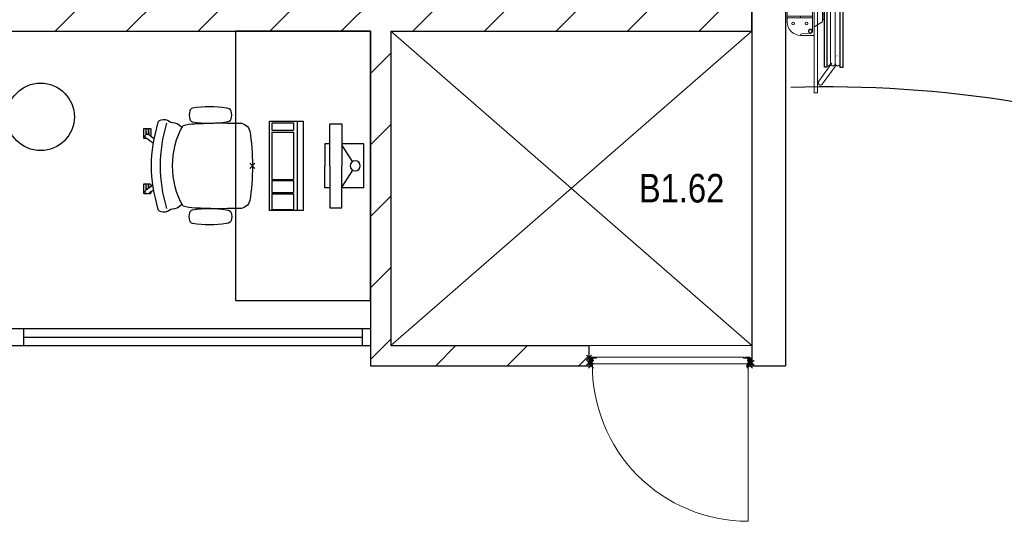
# Model space of a CAD drawing. Header units: millimetres. Extents: x 293454 to 524618, y 211738 to 307297.
# Tile 17 of 152: x 357378 to 363215, y 252625 to 255602. Entities that reach past the tile are written whole.
import ezdxf

# ---------------------------------------------------------------- set-up
doc = ezdxf.new("R2010")
doc.units = ezdxf.units.MM
doc.header["$LTSCALE"] = 400
doc.header["$PDMODE"] = 3
doc.header["$PDSIZE"] = 15
doc.linetypes.add('STYLE_02', pattern=[0.694427, 0.486069, -0.208359])
for name, color, linetype in [('-gd', 2, 'Continuous'), ('inlay', 6, 'Continuous'), ('inr', 4, 'Continuous'), ('sona-s008_ip0', 7, 'Continuous'), ('symbol', 1, 'Continuous')]:
    doc.layers.add(name, color=color, linetype=linetype)
for name, color, linetype, lineweight in [('mat-afdichting', 9, 'Continuous', 5), ('mat-aluminium', 140, 'Continuous', 15), ('mat-beton (ihwg)', 5, 'Continuous', 25), ('mat-kalkzandsteen', 5, 'Continuous', 25), ('mat-multiplex-hor', 140, 'Continuous', 15), ('mat-spuitwerk_marmo', 43, 'STYLE_02', 20), ('mat-staal', 5, 'Continuous', 25), ('None', 7, 'Continuous', 9), ('Ruimtenummers', 5, 'Continuous', 25)]:
    doc.layers.add(name, color=color, linetype=linetype, lineweight=lineweight)
doc.styles.add('Arial Narrow', font='ARIALN.TTF', dxfattribs={"height": 222.25})

# ---------------------------------------------------------------- blocks, each defined once
blk = doc.blocks.new('*X19')
at = {"layer": 'None', "lineweight": 9}
for p, q in [((-52368.9, 239.8), (-52248.9, 359.8)), ((-52368.9, -184.5), (-52248.9, -64.5)), ((-52368.9, -608.7), (-52248.9, -488.7)), ((-52368.9, -1033), (-52248.9, -913)), ((-52368.9, -1457.3), (-52248.9, -1337.3))]:
    blk.add_line(p, q, dxfattribs=at)
blk = doc.blocks.new('*X57')
at = {"layer": 'None', "lineweight": 9}
for p, q in [((-55492.9, 510), (-55297.9, 705)), ((-55087.6, 491), (-54873.6, 705)), ((-54663.3, 491), (-54449.3, 705)), ((-54239.1, 491), (-54025.1, 705)), ((-53814.8, 491), (-53600.8, 705)), ((-53390.5, 491), (-53176.5, 705)), ((-52966.3, 491), (-52752.3, 705)), ((-52542, 491), (-52328, 705)), ((-52117.7, 491), (-51903.7, 705)), ((-51693.5, 491), (-51479.5, 705)), ((-51269.2, 491), (-51055.2, 705)), ((-50845, 491), (-50631, 705)), ((-50420.7, 491), (-50206.7, 705))]:
    blk.add_line(p, q, dxfattribs=at)
blk = doc.blocks.new('*X82')
at = {"layer": 'None', "lineweight": 9}
for p, q in [((-51982.4, -1495), (-51862.4, -1375)), ((-51558.2, -1495), (-51438.2, -1375)), ((-51133.9, -1495), (-51072.9, -1434))]:
    blk.add_line(p, q, dxfattribs=at)
blk = doc.blocks.new('*U83')
at = {"layer": 'None', "color": 43, "linetype": 'Continuous', "lineweight": 9}
for p, q in [((-50108.9, 491), (-52248.9, -1375)), ((-52248.9, 491), (-50108.9, -1375))]:
    blk.add_line(p, q, dxfattribs=at)
blk = doc.blocks.new('*U15')
at = {"layer": 'None', "color": 140, "linetype": 'Continuous', "lineweight": 15, "flags": 128}
blk.add_lwpolyline([(-21.4, 110), (58.6, 110), (58.6, 106.7, -0.391021), (52.6, 100.2), (-0.9, 95.9, 0.391021), (-12.4, 83.5), (-12.4, -83.5, 0.391021), (-0.9, -95.9), (52.6, -100.2, -0.391021), (58.6, -106.7), (58.6, -110), (-21.4, -110)], format="xyb", close=True, dxfattribs=at)
blk = doc.blocks.new('*U16')
at = {"layer": 'None', "color": 253, "linetype": 'Continuous', "lineweight": 5}
for p, q in [((96.625, -278), (96.625, 266)), ((125.704, -278), (125.704, 266)), ((50.42, -31.849), (50.42, 29))]:
    blk.add_line(p, q, dxfattribs=at)
at = {"layer": 'None', "color": 140, "linetype": 'Continuous', "lineweight": 15}
for p, q in [((50.42, 29), (1.453, 57.31)), ((0, -61), (50.42, -31.849))]:
    blk.add_line(p, q, dxfattribs=at)
at = {"layer": 'None', "color": 92, "linetype": 'Continuous', "lineweight": 25}
for points in [[(60.916, 296), (76.476, 296), (76.476, -300), (60.916, -300)], [(154.785, 296), (171.344, 296), (171.344, -302), (154.785, -302)]]:
    blk.add_lwpolyline(points, close=True, dxfattribs=at)
at = {"layer": 'None', "color": 253, "linetype": 'Continuous', "lineweight": 5}
blk.add_lwpolyline([(50.929, 18), (60.916, 18), (60.916, -18), (50.929, -18)], close=True, dxfattribs=at)
for points, knots in [([(96.866, 264), (96.866, 268.997), (93.792, 272.9335), (90.718, 276.87), (85.875, 278.0735), (81.032, 279.277), (76.476, 277.238)], [0, 0, 0, 0.333549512, 0.333549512, 0.666828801, 0.666828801, 1, 1, 1]), ([(125.825, 264), (125.825, 267.886), (123.8855, 271.2505), (121.946, 274.615), (118.586, 276.5575), (115.226, 278.5), (107.466, 278.5), (104.106, 276.5575), (100.746, 274.615), (98.806, 271.2505), (96.866, 267.886), (96.866, 264)], [0, 0, 0, 0.166769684, 0.166769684, 0.333423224, 0.333423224, 0.499994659, 0.666566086, 0.666566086, 0.833226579, 0.833226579, 1, 1, 1]), ([(154.785, 264), (154.785, 267.886), (152.845, 271.2505), (150.905, 274.615), (147.5455, 276.5575), (144.186, 278.5), (140.306, 278.5), (136.426, 278.5), (133.066, 276.5575), (129.706, 274.615), (127.7655, 271.2505), (125.825, 267.886), (125.825, 264)], [0, 0, 0, 0.166772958, 0.166772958, 0.333424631, 0.333424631, 0.499985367, 0.499985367, 0.666556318, 0.666556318, 0.833223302, 0.833223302, 1, 1, 1]), ([(76.477, -291.432), (81.039, -293.343), (85.8175, -292.072), (90.596, -290.801), (93.6105, -286.876), (96.625, -282.951), (96.625, -278)], [0, 0, 0, 0.333165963, 0.333165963, 0.666458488, 0.666458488, 1, 1, 1]), ([(96.625, -278), (96.625, -281.901), (98.573, -285.2795), (100.521, -288.658), (103.895, -290.609), (107.269, -292.56), (111.165, -292.56), (115.061, -292.56), (118.435, -290.609), (121.809, -288.658), (123.7565, -285.2795), (125.704, -281.901), (125.704, -278)], [0, 0, 0, 0.166754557, 0.166754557, 0.333426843, 0.333426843, 0.500005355, 0.500005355, 0.666583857, 0.666583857, 0.833249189, 0.833249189, 1, 1, 1]), ([(125.704, -278), (125.704, -281.901), (127.6525, -285.2795), (129.601, -288.658), (132.975, -290.609), (136.349, -292.56), (140.245, -292.56), (144.141, -292.56), (147.5145, -290.609), (150.888, -288.658), (152.836, -285.2795), (154.784, -281.901), (154.784, -278)], [0, 0, 0, 0.166757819, 0.166757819, 0.333436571, 0.333436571, 0.500014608, 0.500014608, 0.666582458, 0.666582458, 0.833245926, 0.833245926, 1, 1, 1])]:
    blk.add_open_spline(points, degree=2, knots=knots, dxfattribs=at)
blk = doc.blocks.new('BSH')
at = {"layer": 'None', "color": 140, "linetype": 'Continuous', "lineweight": 15}
for p, q in [((0, -61), (0, 111.155)), ((-159.8585, -36.7557), (-159.8585, 32.756)), ((-80, -6.8893), (-80, 2.8892))]:
    blk.add_line(p, q, dxfattribs=at)
at = {"layer": 'None', "color": 253, "linetype": 'Continuous', "lineweight": 5}
for p, q in [((135.277, -233.0824), (136.142, -233.8294)), ((27.7468, -383.0008), (105.0969, -276.5164)), ((130.6676, -289.4337), (48.7568, -402.0618))]:
    blk.add_line(p, q, dxfattribs=at)
at = {"layer": 'None', "color": 140, "linetype": 'Continuous', "lineweight": 15}
for points in [[(20, 469.75), (82, 469.75), (82, 382.75), (20, 382.75)], [(0, 448), (20, 448), (20, -452), (0, -452)], [(-160, 2.8892), (-9, 2.8892), (-9, -6.8893), (-160, -6.8893)]]:
    blk.add_lwpolyline(points, close=True, dxfattribs=at)
at = {"layer": 'None', "color": 8, "linetype": 'Continuous', "lineweight": 5}
for centre in [(-124, 37.275), (-44.5, 38.775), (-124, -41.275), (-45, -41.275)]:
    blk.add_circle(centre, 8.5, dxfattribs=at)
at = {"layer": 'None', "color": 140, "linetype": 'Continuous', "lineweight": 15}
for centre, start, end in [((-80, 28), 90, 180), ((-80, -32), 180, 270)]:
    blk.add_arc(centre, 80, start, end, dxfattribs=at)
at = {"layer": 'None', "color": 9, "linetype": 'Continuous', "lineweight": 5}
blk.add_arc((38.2528, -392.5302), 14.18399, 137.790600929, 325.770923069, dxfattribs=at)
at = {"layer": 'None', "color": 92, "linetype": 'Continuous', "lineweight": 25}
for points, knots in [([(-11.70075, 86.5025), (-12.2626, 89.0317), (-14.0137, 90.9408), (-15.7648, 92.8499), (-18.23575, 93.6275), (-20.7067, 94.4051), (-23.236, 93.84325), (-25.7653, 93.2814), (-27.67445, 91.53015), (-29.5836, 89.7789), (-30.36125, 87.3079), (-31.1389, 84.8369), (-30.57705, 82.3077), (-30.0152, 79.7785), (-28.26385, 77.8694), (-26.5125, 75.9603), (-24.0415, 75.1827), (-21.5705, 74.4051), (-19.0412, 74.96695), (-16.5119, 75.5288), (-14.60305, 77.28005), (-12.6942, 79.0313), (-11.91655, 81.5023), (-11.1389, 83.9733), (-11.70075, 86.5025)], [0, 0, 0, 0.0833344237, 0.0833344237, 0.1666618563, 0.1666618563, 0.2499968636, 0.2499968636, 0.3333348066, 0.3333348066, 0.4166657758, 0.4166657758, 0.5000000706, 0.5000000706, 0.583336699, 0.583336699, 0.666668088, 0.666668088, 0.7500039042, 0.7500039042, 0.8333377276, 0.8333377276, 0.9166657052, 0.9166657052, 1, 1, 1]), ([(-11.75695, -89.71225), (-12.375, -92.4944), (-14.3012, -94.5944), (-16.2274, -96.6944), (-18.94545, -97.54975), (-21.6635, -98.4051), (-24.4457, -97.78705), (-27.2279, -97.169), (-29.328, -95.24265), (-31.4281, -93.3163), (-32.2835, -90.5982), (-33.1389, -87.8801), (-32.52085, -85.09795), (-31.9028, -82.3158), (-29.97635, -80.2158), (-28.0499, -78.1158), (-25.3318, -77.26045), (-22.6137, -76.4051), (-19.83145, -77.02315), (-17.0492, -77.6412), (-14.94945, -79.56755), (-12.8497, -81.4939), (-11.9943, -84.212), (-11.1389, -86.9301), (-11.75695, -89.71225)], [0, 0, 0, 0.083334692, 0.083334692, 0.1666618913, 0.1666618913, 0.2499964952, 0.2499964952, 0.3333343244, 0.3333343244, 0.4166651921, 0.4166651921, 0.4999998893, 0.4999998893, 0.5833365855, 0.5833365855, 0.6666673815, 0.6666673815, 0.7500034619, 0.7500034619, 0.8333376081, 0.8333376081, 0.9166653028, 0.9166653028, 1, 1, 1])]:
    blk.add_open_spline(points, degree=2, knots=knots, dxfattribs=at)
at = {"layer": 'None', "color": 7}
blk.add_blockref('*U16', (0, 0), dxfattribs=at)
at = {"layer": 'None', "color": 140, "rotation": 180}
blk.add_blockref('*U15', (-21.4, -2), dxfattribs=at)
blk = doc.blocks.new('*U95')
at = {"layer": 'None', "color": 43, "linetype": 'Continuous', "lineweight": 9}
for p, q in [((-50108.9, -1451), (-50118.9, -1484.8)), ((-50108.9, -1484.8), (-50118.9, -1451))]:
    blk.add_line(p, q, dxfattribs=at)
blk.add_lwpolyline([(-50118.9, -1451), (-50108.9, -1451), (-50108.9, -1484.8), (-50118.9, -1484.8)], close=True, dxfattribs=at)
blk = doc.blocks.new('*X96')
at = {"layer": 'None', "lineweight": 9}
blk.add_line((-50122.9, -1474), (-50118.9, -1470), dxfattribs=at)
blk = doc.blocks.new('*U97')
at = {"layer": 'None', "color": 43, "linetype": 'Continuous', "lineweight": 9}
for p, q in [((-51072.9, -1451), (-51062.9, -1485.8)), ((-51072.9, -1485.8), (-51062.9, -1451))]:
    blk.add_line(p, q, dxfattribs=at)
blk.add_lwpolyline([(-51072.9, -1451), (-51062.9, -1451), (-51062.9, -1485.8), (-51072.9, -1485.8)], close=True, dxfattribs=at)
blk = doc.blocks.new('*U98')
at = {"layer": 'mat-afdichting', "lineweight": 5}
for points in [[(-51037.9, -1447.4), (-51049.9, -1447.4), (-51049.9, -1449.6), (-51037.9, -1449.6)], [(-50143.9, -1447.4), (-50131.9, -1447.4), (-50131.9, -1449.6), (-50143.9, -1449.6)]]:
    blk.add_lwpolyline(points, close=True, dxfattribs=at)
at = {"layer": 'mat-aluminium', "lineweight": 15}
blk.add_lwpolyline([(-51058.9, -1463.9), (-51062.9, -1463.9), (-51062.9, -1478.9), (-51058.9, -1478.9)], close=True, dxfattribs=at)
at = {"layer": 'mat-multiplex-hor', "lineweight": 15, "flags": 128}
for points in [[(-50136.7, -1461.9), (-50129.4, -1461.9), (-50130.1, -1449.6), (-50158.1, -1449.6), (-50158.1, -1443.4), (-51029.9, -1443.4), (-51029.9, -1449.6), (-51052.2, -1449.6), (-51052.8, -1461.9), (-51047, -1461.9)], [(-51047, -1464.9), (-51053, -1464.9), (-51053.9, -1483.4), (-50128, -1483.4), (-50129.2, -1464.9), (-50136.7, -1464.9)]]:
    blk.add_lwpolyline(points, dxfattribs=at)
at = {"layer": 'mat-spuitwerk_marmo', "lineweight": 20}
blk.add_circle((-50130.9, -1495.7), 4, dxfattribs=at)
at = {"layer": 'mat-staal', "lineweight": 5, "flags": 128}
for points in [[(-51057.9, -1443.4, 0.414214), (-51062.9, -1448.4), (-51063, -1491.8), (-51063, -1493.5), (-51059, -1493.5), (-51059, -1491.8), (-51058.9, -1448.4), (-51058.9, -1448.4, -0.414214), (-51057.9, -1447.4), (-51032.9, -1447.4), (-51032.9, -1443.4)], [(-50123.9, -1443.4, -0.414214), (-50118.9, -1448.4), (-50118.9, -1491.8), (-50118.9, -1493.5), (-50122.9, -1493.5), (-50122.9, -1491.8), (-50122.9, -1448.4), (-50122.9, -1448.4, 0.414214), (-50123.9, -1447.4), (-50148.9, -1447.4), (-50148.9, -1443.4)]]:
    blk.add_lwpolyline(points, format="xyb", close=True, dxfattribs=at)
at = {"layer": 'None', "color": 43, "linetype": 'Continuous', "lineweight": 9}
blk.add_line((-50130.9, -1495.7), (-50130.9, -2418.3), dxfattribs=at)
for points in [[(-50136, -1493.2), (-50137.8, -1491.6), (-50130.5, -1483.1), (-50132.2, -1450.2), (-50129.8, -1450.1), (-50128, -1484)], [(-50125.4, -1449.7), (-50123, -1449.7), (-50123, -1496.8), (-50125.4, -1496.8)]]:
    blk.add_lwpolyline(points, close=True, dxfattribs=at)
at = {"layer": 'None', "color": 92, "linetype": 'Continuous', "lineweight": 25, "flags": 128}
for points in [[(-51047.9, -1462.6), (-51052.9, -1462.6)], [(-51052.9, -1464.6), (-51047.9, -1464.6), (-51047.9, -1462.6)], [(-50129.1, -1462.6), (-50134.1, -1462.6)], [(-50134.1, -1464.6), (-50129.1, -1464.6), (-50129.1, -1462.6)]]:
    blk.add_lwpolyline(points, dxfattribs=at)
at = {"layer": 'None', "color": 140, "linetype": 'Continuous', "lineweight": 15}
blk.add_circle((-50130.9, -1495.7), 8, dxfattribs=at)
at = {"layer": 'None', "color": 43, "linetype": 'Continuous', "lineweight": 9}
blk.add_arc((-50130.9, -1495.7), 922.6, 179.29028, 270, dxfattribs=at)
at = {"layer": 'None', "color": 8, "linetype": 'Continuous', "lineweight": 5}
for p in [(-51072.9, -1447.4), (-51072.9, -1477.4), (-51062, -1495), (-50119.9, -1495), (-50108.9, -1477.4)]:
    blk.add_point(p, dxfattribs=at)
at = {"layer": 'mat-staal'}
blk.add_blockref('*X96', (0, 0), dxfattribs=at)
at = {"layer": 'None', "color": 7}
for name in ['*U97', '*U95']:
    blk.add_blockref(name, (0, 0), dxfattribs=at)
blk = doc.blocks.new('SONA-S008_B2')
at = {"layer": '-gd'}
blk.add_open_spline([(-253, -509.5), (-87.8, -560.2), (87.8, -560.2), (253, -509.5)], degree=3, dxfattribs=at)
for points in [[(-206.6, -15.8), (-79.4, 5.3), (79.6, 5.3), (206.6, -15.8)], [(-253, -73.9), (-253.4, -51.6), (-233.1, -20.2), (-206.6, -15.8)], [(206.6, -15.8), (233.1, -20.2), (253.4, -51.6), (253, -73.9)], [(-253, -272.1), (-257.1, -206.8), (-252.1, -139.2), (-253, -73.9)], [(253, -73.9), (252.1, -139.2), (257.1, -206.8), (253, -272.1)], [(-342.5, -153.6), (-353.5, -221.1), (-351.5, -287.6), (-342.5, -355.4)], [(-325.3, -126.1), (-337, -131.7), (-340.4, -140.8), (-342.5, -153.6)], [(-277.9, -126.1), (-287.8, -121.3), (-315.3, -121.3), (-325.3, -126.1)], [(-260.7, -153.6), (-262.7, -140.8), (-266.2, -131.7), (-277.9, -126.1)], [(-260.7, -355.4), (-251.6, -287.6), (-249.7, -221.1), (-260.7, -153.6)], [(260.6, -355.4), (251.6, -287.6), (249.7, -221.1), (260.6, -153.6)], [(260.6, -153.6), (262.7, -140.8), (266.2, -131.7), (277.9, -126.1)], [(277.9, -126.1), (287.8, -121.3), (315.3, -121.3), (325.3, -126.1)], [(325.3, -126.1), (337, -131.7), (340.4, -140.8), (342.5, -153.6)], [(342.5, -153.6), (353.4, -221.1), (351.5, -287.6), (342.5, -355.4)], [(-238.9, -411.5), (-253, -365.7), (-250.2, -318.7), (-253, -272.1)], [(253, -272.1), (250.2, -318.7), (253, -365.7), (238.9, -411.5)], [(-250.7, -332.5), (-253.1, -331.7), (-255.4, -330.9), (-257.6, -330.2)], [(-255.2, -303.9), (-254.1, -304.3), (-252.9, -304.7), (-251.7, -305.1)], [(256.9, -323.2), (255, -323.8), (253.1, -324.4), (251, -325.1)], [(251.9, -297.7), (252.9, -297.4), (253.8, -297.1), (254.7, -296.8)], [(-342.5, -355.4), (-341.5, -363), (-333.6, -369.9), (-326.1, -371.8)], [(-326.1, -371.8), (-310.3, -375.7), (-292.8, -375.7), (-277, -371.8)], [(-277, -371.8), (-269.5, -369.9), (-261.7, -363), (-260.7, -355.4)], [(277, -371.8), (269.5, -369.9), (261.7, -363), (260.6, -355.4)], [(326.1, -371.8), (310.3, -375.7), (292.8, -375.7), (277, -371.8)], [(342.5, -355.4), (341.5, -363), (333.6, -369.9), (326.1, -371.8)], [(-227.3, -418.1), (-247.1, -436.6), (-255.7, -455.2), (-255.5, -473.7)], [(238.9, -411.5), (95.4, -494.5), (-95.5, -494.5), (-238.9, -411.5)], [(255.5, -473.7), (255.7, -455.2), (247.1, -436.6), (227.3, -418.1)], [(-272.1, -515.2), (-274.4, -533.8), (-273.7, -555.7), (-258.6, -560.1)], [(-255.5, -473.7), (-255.4, -489), (-270.3, -500.1), (-272.1, -515.2)], [(272.1, -515.2), (270.3, -500.1), (255.4, -489), (255.5, -473.7)], [(258.6, -560.1), (273.7, -555.6), (274.4, -533.8), (272.1, -515.2)], [(-258.6, -560.1), (-77.4, -613.6), (78.8, -613.6), (258.6, -560.1)], [(-222.5, -641.1), (-222.5, -641.1), (-222.4, -632.9), (-222.4, -632.9)], [(-218.8, -644.8), (-220.8, -644.8), (-222.5, -643.1), (-222.5, -641.1)], [(-222.4, -606.9), (-222.4, -604.9), (-220.7, -603.3), (-218.7, -603.3)], [(-222.4, -615.1), (-222.4, -615.1), (-222.4, -606.9), (-222.4, -606.9)], [(-218.8, -615.1), (-218.8, -615.1), (-222.4, -615.1), (-222.4, -615.1)], [(-222.4, -629.9), (-222.4, -629.9), (-222.4, -618.1), (-222.4, -618.1)], [(-222.4, -618.1), (-222.4, -618.1), (-198.5, -618.1), (-198.5, -618.1)], [(-198.6, -630), (-198.6, -630), (-222.4, -629.9), (-222.4, -629.9)], [(-222.4, -632.9), (-222.4, -632.9), (-218.8, -632.9), (-218.8, -632.9)], [(-198.5, -615.1), (-198.5, -615.1), (-218.8, -615.1), (-218.8, -615.1)], [(-218.8, -632.9), (-218.8, -632.9), (-198.6, -633), (-198.6, -633)], [(-218.7, -603.3), (-218.7, -603.3), (-192, -603.3), (-176.8, -603.3)], [(-198.6, -633), (-198.6, -633), (-198.6, -630), (-198.6, -630)], [(-198.6, -630), (-198.6, -630), (-186.7, -630), (-186.7, -630)], [(-198.6, -633), (-198.6, -633), (-186.7, -633), (-186.7, -633)], [(-198.5, -618.1), (-198.5, -618.1), (-198.5, -615.1), (-198.5, -615.1)], [(-198.5, -615.1), (-198.5, -615.1), (-186.7, -615.2), (-186.7, -615.2)], [(-198.5, -618.1), (-198.5, -618.1), (-189.1, -618.2), (-187.1, -618.2)], [(-182.7, -633.4), (-188.4, -629.2), (-189.7, -621.1), (-185.5, -615.4)], [(-185.4, -615.2), (-186.2, -615.2), (-186.7, -615.2), (-186.7, -615.2)], [(-186.7, -615.2), (-186.7, -615.2), (-186.7, -616.4), (-186.7, -617.3)], [(-185.9, -630), (-186.4, -630), (-186.7, -630), (-186.7, -630)], [(-186.7, -630), (-186.7, -630), (-186.7, -633), (-186.7, -633)], [(-186.7, -633), (-186.7, -633), (-185.3, -633), (-183.1, -633)], [(-185.5, -615.4), (-185.5, -615.4), (-176.5, -602.9), (-162.6, -583.8)], [(-164.7, -630.5), (-168.8, -636.2), (-176.9, -637.5), (-182.7, -633.4)], [(-182.7, -633.4), (-182.7, -633.4), (-182.7, -633.4), (-182.7, -633.4)], [(-167.1, -633), (-166.7, -633), (-166.5, -633), (-166.5, -633)], [(-166.5, -633), (-166.5, -633), (-162.9, -633.1), (-162.9, -633.1)], [(-162.9, -641.3), (-162.9, -643.3), (-164.5, -644.9), (-166.5, -644.9)], [(-134.5, -588.9), (-152.4, -613.6), (-164.7, -630.5), (-164.7, -630.5)], [(-162.8, -630.1), (-162.8, -630.1), (-163.4, -630.1), (-164.4, -630)], [(-162.9, -633.1), (-162.9, -633.1), (-162.9, -641.3), (-162.9, -641.3)], [(-162.8, -628), (-162.8, -629.2), (-162.8, -630.1), (-162.8, -630.1)], [(106.4, -606.6), (106.4, -604.6), (108, -603), (110, -603)], [(106.4, -614.8), (106.4, -614.8), (106.4, -606.6), (106.4, -606.6)], [(110.1, -614.8), (110.1, -614.8), (106.4, -614.8), (106.4, -614.8)], [(106.4, -629.7), (106.4, -629.7), (106.4, -617.8), (106.4, -617.8)], [(106.4, -617.8), (106.4, -617.8), (130.3, -617.8), (130.3, -617.8)], [(130.3, -629.6), (130.3, -629.6), (106.4, -629.7), (106.4, -629.7)], [(106.4, -640.9), (106.4, -640.9), (106.4, -632.7), (106.4, -632.7)], [(106.4, -632.7), (106.4, -632.7), (110.1, -632.7), (110.1, -632.7)], [(110.1, -644.5), (108.1, -644.5), (106.5, -642.9), (106.4, -640.9)], [(110, -603), (110, -603), (115.6, -603), (123.1, -603)], [(130.3, -614.8), (130.3, -614.8), (110.1, -614.8), (110.1, -614.8)], [(110.1, -632.7), (110.1, -632.7), (130.3, -632.6), (130.3, -632.6)], [(143.1, -630.4), (143.1, -630.4), (131.8, -614.9), (115.2, -592)], [(130.3, -617.8), (130.3, -617.8), (130.3, -614.8), (130.3, -614.8)], [(130.3, -614.8), (130.3, -614.8), (130.9, -614.8), (131.7, -614.8)], [(130.3, -617.8), (130.3, -617.8), (131.9, -617.8), (133.9, -617.8)], [(130.3, -632.6), (130.3, -632.6), (130.3, -629.6), (130.3, -629.6)], [(130.3, -629.6), (130.3, -629.6), (142.1, -629.6), (142.1, -629.6)], [(130.3, -632.6), (130.3, -632.6), (142.2, -632.6), (142.2, -632.6)], [(142.5, -629.6), (142.3, -629.6), (142.1, -629.6), (142.1, -629.6)], [(142.1, -629.6), (142.1, -629.6), (142.2, -632.6), (142.2, -632.6)], [(142.2, -632.6), (142.2, -632.6), (143.3, -632.6), (145.1, -632.6)], [(161.1, -633.2), (155.3, -637.4), (147.2, -636.1), (143.1, -630.4)], [(143.7, -587.5), (156, -604.4), (163.9, -615.2), (163.9, -615.2)], [(154.9, -602.9), (159.4, -602.9), (162.3, -602.9), (162.3, -602.9)], [(163.9, -615.2), (168.1, -621), (166.8, -629.1), (161.1, -633.2)], [(161.1, -633.2), (161.1, -633.2), (161.1, -633.2), (161.1, -633.2)], [(161.8, -632.6), (162.2, -632.6), (162.4, -632.6), (162.4, -632.6)], [(162.3, -602.9), (164.4, -602.9), (166, -604.6), (166, -606.6)], [(162.4, -632.6), (162.4, -632.6), (166, -632.6), (166, -632.6)], [(166, -640.8), (166, -642.8), (164.4, -644.4), (162.4, -644.4)], [(166, -614.8), (166, -614.8), (164.6, -614.8), (163.5, -614.8)], [(166, -629.6), (166, -629.6), (165.4, -629.6), (164.4, -629.6)], [(165.3, -617.8), (165.8, -617.8), (166, -617.8), (166, -617.8)], [(166, -606.6), (166, -606.6), (166, -614.8), (166, -614.8)], [(166, -617.8), (166, -617.8), (166, -618.6), (166, -619.9)], [(166, -625.7), (166, -627.8), (166, -629.6), (166, -629.6)], [(166, -632.6), (166, -632.6), (166, -640.8), (166, -640.8)], [(-166.5, -644.9), (-166.5, -644.9), (-218.8, -644.8), (-218.8, -644.8)], [(162.4, -644.4), (162.4, -644.4), (110.1, -644.5), (110.1, -644.5)]]:
    blk.add_open_spline(points, degree=3)
at = {"layer": 'sona-s008_ip0'}
blk.add_point((0, 0), dxfattribs=at)
blk = doc.blocks.new('SYMB-CMP4_B2')
for p, q in [((-130, 558.1), (130, 558.1)), ((-130, 558.1), (-130, 428.1)), ((130, 558.1), (130, 428.1)), ((-25.3, 491.9), (-125, 428.1)), ((25.3, 491.9), (125, 428.1)), ((-250, 358.1), (-250, 428.1)), ((-250, 428.1), (0, 428.1)), ((250, 428.1), (0, 428.1)), ((250, 358.1), (250, 428.1)), ((0, 358.1), (-250, 358.1)), ((-130, 358.1), (-130, 328.1)), ((0, 358.1), (250, 358.1)), ((130, 358.1), (130, 328.1)), ((-130, 328.1), (0, 328.1)), ((130, 328.1), (0, 328.1)), ((265, 200), (-265, 200)), ((-265, 200), (-265, 0)), ((265, 0), (265, 200)), ((265, 162.9), (-265, 162.9)), ((-166.8, 141.5), (-259.7, 141.5)), ((-259.7, 12.9), (-259.7, 141.5)), ((-166.8, 12.9), (-166.8, 141.5)), ((-88, 141.5), (-159.1, 141.5)), ((-159.1, 12.9), (-159.1, 141.5)), ((-88, 12.9), (-88, 141.5)), ((200.4, 141.5), (-81.5, 141.5)), ((-81.5, 12.9), (-81.5, 141.5)), ((200.4, 12.9), (200.4, 141.5)), ((254.7, 141.5), (212.3, 141.5)), ((212.3, 12.9), (212.3, 141.5)), ((254.7, 12.9), (254.7, 141.5)), ((-265, 0), (265, 0)), ((-166.8, 12.9), (-259.7, 12.9)), ((-88, 12.9), (-159.1, 12.9)), ((200.4, 12.9), (-81.5, 12.9)), ((254.7, 12.9), (212.3, 12.9))]:
    blk.add_line(p, q)
blk.add_circle((0, 508.1), 30)

msp = doc.modelspace()

# ---------------------------------------------------------------- linework, layer by layer
at = {"layer": 'inlay'}
msp.add_arc((362150.43239, 248079.2038), 7123.8563, 48.787836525, 91.614825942, dxfattribs=at)
at = {"layer": 'inr'}
msp.add_lwpolyline([(359457.84062, 253934.5115), (359457.84062, 255534.5115), (358657.84062, 255534.5115), (358657.84062, 253934.5115)], close=True, dxfattribs=at)
msp.add_circle((357501.95097, 255025.2253), 200, dxfattribs=at)
at = {"layer": 'mat-beton (ihwg)', "lineweight": 25}
for p, q in [((361717.84062, 256218.5115), (361717.84062, 253548.5115)), ((361917.84062, 256218.5115), (361917.84062, 253548.5115)), ((361717.84062, 253548.5115), (361917.84062, 253548.5115))]:
    msp.add_line(p, q, dxfattribs=at)
at = {"layer": 'mat-kalkzandsteen', "lineweight": 25}
for p, q in [((361717.84062, 255534.5115), (361717.84062, 255748.5115)), ((356352.84062, 255534.5115), (359457.84062, 255534.5115)), ((359457.84062, 255534.5115), (359457.84062, 253548.5115)), ((359577.84062, 255534.5115), (359577.84062, 253668.5115)), ((359577.84062, 255534.5115), (361717.84062, 255534.5115)), ((361917.84062, 254518.5115), (361917.84062, 253548.5115)), ((356352.84062, 253768.5115), (359455.2525, 253768.5115)), ((357402.84062, 253668.5115), (357402.84062, 253768.5115)), ((359407.84062, 253768.5115), (359407.84062, 253668.5115)), ((357402.84062, 253718.5115), (359407.84062, 253718.5115)), ((356352.84062, 253668.5115), (359455.2525, 253668.5115)), ((359577.84062, 253668.5115), (360753.84062, 253668.5115)), ((360753.84062, 253548.5115), (360753.84062, 253668.5115)), ((359457.84062, 253548.5115), (360753.84062, 253548.5115))]:
    msp.add_line(p, q, dxfattribs=at)
at = {"layer": 'None', "color": 8, "linetype": 'Continuous', "lineweight": 5}
msp.add_line((360753.84062, 253668.5115), (361717.84062, 253668.5115), dxfattribs=at)

# ---------------------------------------------------------------- block references
at = {"layer": 'inr', "rotation": 270}
msp.add_blockref('SONA-S008_B2', (358757.84062, 254734.5115), dxfattribs=at)
at = {"layer": 'mat-kalkzandsteen'}
for name in ['*X57', '*X19', '*X82']:
    msp.add_blockref(name, (411826.78125, 255043.5115), dxfattribs=at)
at = {"layer": 'None', "color": 7}
for name, p in [('BSH', (362087.69912, 255620.5115)), ('*U83', (411826.78125, 255043.5115)), ('*U98', (411826.78125, 255043.5115))]:
    msp.add_blockref(name, p, dxfattribs=at)
at = {"layer": 'symbol', "xscale": -1, "rotation": 270}
msp.add_blockref('SYMB-CMP4_B2', (358859.32932, 254734.5115), dxfattribs=at)

# ---------------------------------------------------------------- texts
at = {"layer": 'Ruimtenummers', "insert": (361048.65062, 254686.47497), "char_height": 169.333333, "attachment_point": 1, "style": 'Arial Narrow'}
msp.add_mtext('B1.62', dxfattribs=at)

doc.saveas('drawing.dxf')
